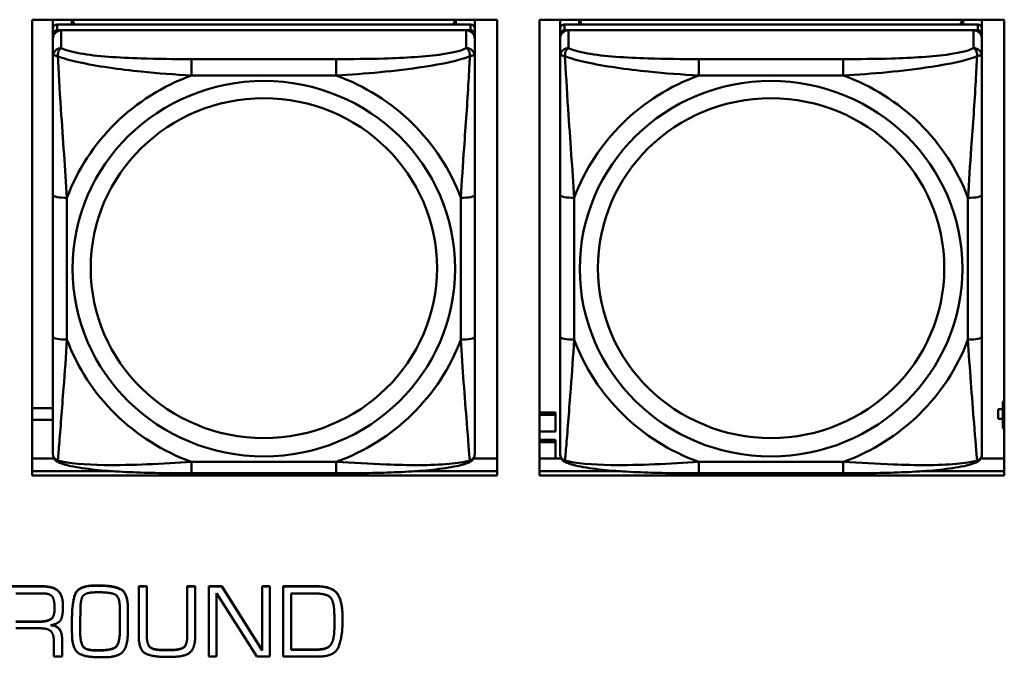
# Model space of a CAD drawing. Header units: inches. Extents: x 0.8 to 72.9, y -7.8 to 49.3.
# Tile 133 of 227: x 44.6 to 45.9, y 12.3 to 13.2. Entities that reach past the tile are written whole.
import ezdxf

# ---------------------------------------------------------------- set-up
doc = ezdxf.new("R2010")
doc.units = ezdxf.units.IN
doc.header["$MEASUREMENT"] = 0
doc.layers.add('Visible Edges(ROSSANSI)', color=7, linetype='Continuous', lineweight=50)
doc.layers.add('Visible Tangent Edges(ROSSANSI)', color=7, linetype='Continuous', lineweight=50)

msp = doc.modelspace()

# ---------------------------------------------------------------- linework, layer by layer
at = {"layer": 'Visible Edges(ROSSANSI)'}
for p, q in [((44.5819, 12.5945), (44.5819, 13.2332)), ((44.5819, 13.2332), (45.2325, 13.2332)), ((44.6107, 13.2208), (44.6107, 13.2332)), ((44.6373, 13.2266), (44.6373, 13.2332)), ((44.641, 13.2266), (44.6377, 13.2332)), ((45.1742, 13.2332), (45.1709, 13.2266)), ((45.1747, 13.2332), (45.1747, 13.2266)), ((45.2012, 13.2332), (45.2012, 13.2208)), ((45.2325, 13.2332), (45.2325, 12.5945)), ((45.2919, 12.5945), (45.2919, 13.2332)), ((45.2919, 13.2332), (45.9425, 13.2332)), ((45.3207, 13.2208), (45.3207, 13.2332)), ((45.3473, 13.2266), (45.3473, 13.2332)), ((45.351, 13.2266), (45.3477, 13.2332)), ((45.8842, 13.2332), (45.8809, 13.2266)), ((45.8847, 13.2332), (45.8847, 13.2266)), ((45.9112, 13.2332), (45.9112, 13.2208)), ((45.9425, 13.2332), (45.9425, 12.5945)), ((44.6107, 13.2208), (44.6107, 13.2126)), ((45.1953, 13.2266), (44.6166, 13.2266)), ((44.6166, 13.2184), (45.1953, 13.2184)), ((45.1894, 13.2184), (44.6225, 13.2184)), ((45.2012, 13.2126), (45.2012, 13.2208)), ((45.3207, 13.2208), (45.3207, 13.2126)), ((45.9053, 13.2266), (45.3266, 13.2266)), ((45.3266, 13.2184), (45.9053, 13.2184)), ((45.8994, 13.2184), (45.3325, 13.2184)), ((45.9112, 13.2126), (45.9112, 13.2208)), ((44.6107, 13.2068), (44.6107, 13.2126)), ((44.6107, 13.2068), (44.6107, 13.1819)), ((45.2012, 13.2126), (45.2012, 13.2068)), ((45.2012, 13.1819), (45.2012, 13.2068)), ((45.3207, 13.2068), (45.3207, 13.2126)), ((45.3207, 13.2068), (45.3207, 13.1819)), ((45.9112, 13.2126), (45.9112, 13.2068)), ((45.9112, 13.1819), (45.9112, 13.2068)), ((44.6107, 12.9874), (44.6107, 12.7888)), ((45.2012, 12.7888), (45.2012, 12.9874)), ((45.3207, 12.9874), (45.3207, 12.7888)), ((45.9112, 12.7888), (45.9112, 12.9874)), ((45.9425, 12.6982), (45.9404, 12.6982)), ((45.9404, 12.6982), (45.9404, 12.6952)), ((45.9425, 12.6944), (45.9404, 12.6952)), ((45.9404, 12.6952), (45.9404, 12.6608)), ((44.5819, 12.689), (44.6107, 12.689)), ((45.2919, 12.6829), (45.3144, 12.6829)), ((45.3144, 12.6829), (45.3144, 12.6799)), ((45.9339, 12.6878), (45.9339, 12.6877)), ((45.9404, 12.6878), (45.9339, 12.6878)), ((45.9339, 12.6739), (45.9339, 12.6877)), ((45.9339, 12.6877), (45.9404, 12.6877)), ((44.6107, 12.6725), (44.5819, 12.6725)), ((45.2919, 12.6799), (45.3144, 12.6799)), ((45.3144, 12.6799), (45.3144, 12.6563)), ((45.9404, 12.6739), (45.9339, 12.6739)), ((45.3144, 12.6563), (45.2919, 12.6563)), ((45.9404, 12.6608), (45.9425, 12.66)), ((45.2919, 12.6446), (45.3144, 12.6446)), ((45.2919, 12.6416), (45.3144, 12.6416)), ((45.3144, 12.6446), (45.3144, 12.6416)), ((45.3144, 12.6416), (45.3144, 12.6183)), ((44.5819, 12.6183), (44.6126, 12.6183)), ((45.1993, 12.6183), (45.2325, 12.6183)), ((45.2919, 12.6183), (45.3226, 12.6183)), ((45.9093, 12.6183), (45.9425, 12.6183)), ((44.5819, 12.6006), (44.6954, 12.6006)), ((44.6954, 12.6006), (44.5819, 12.6006)), ((45.0071, 12.5979), (44.8048, 12.5979)), ((45.1165, 12.6006), (45.2325, 12.6006)), ((45.2325, 12.6006), (45.1165, 12.6006)), ((45.2919, 12.6006), (45.4054, 12.6006)), ((45.4054, 12.6006), (45.2919, 12.6006)), ((45.7171, 12.5979), (45.5148, 12.5979)), ((45.8265, 12.6006), (45.9425, 12.6006)), ((45.9425, 12.6006), (45.8265, 12.6006)), ((45.2325, 12.5945), (44.5819, 12.5945)), ((45.9425, 12.5945), (45.2919, 12.5945)), ((44.5479, 12.4396), (44.5952, 12.4396)), ((44.5952, 12.4393), (44.5479, 12.4393)), ((44.6699, 12.4407), (44.6748, 12.4407)), ((44.6748, 12.4403), (44.6699, 12.4403)), ((44.7308, 12.4396), (44.7308, 12.4393)), ((44.7308, 12.4396), (44.7422, 12.4396)), ((44.7308, 12.4393), (44.7308, 12.3705)), ((44.7422, 12.4393), (44.7308, 12.4393)), ((44.7422, 12.4396), (44.7422, 12.4393)), ((44.7422, 12.3705), (44.7422, 12.4393)), ((44.7988, 12.4396), (44.7988, 12.4393)), ((44.7988, 12.4396), (44.81, 12.4396)), ((44.7988, 12.4393), (44.7988, 12.3705)), ((44.81, 12.4393), (44.7988, 12.4393)), ((44.81, 12.4396), (44.81, 12.4393)), ((44.81, 12.3705), (44.81, 12.4393)), ((44.8289, 12.4396), (44.8289, 12.4393)), ((44.8289, 12.4396), (44.8471, 12.4396)), ((44.8289, 12.4393), (44.8289, 12.3411)), ((44.8471, 12.4393), (44.8289, 12.4393)), ((44.8471, 12.4396), (44.8471, 12.4393)), ((44.8471, 12.4396), (44.9034, 12.35)), ((44.9034, 12.3496), (44.8471, 12.4393)), ((44.9034, 12.4396), (44.9034, 12.4393)), ((44.9034, 12.4396), (44.9143, 12.4396)), ((44.9034, 12.4393), (44.9034, 12.3496)), ((44.9143, 12.4393), (44.9034, 12.4393)), ((44.9143, 12.4396), (44.9143, 12.4393)), ((44.9143, 12.3411), (44.9143, 12.4393)), ((44.9332, 12.4396), (44.9794, 12.4396)), ((44.9332, 12.4396), (44.9332, 12.4393)), ((44.9794, 12.4393), (44.9332, 12.4393)), ((44.9332, 12.4393), (44.9332, 12.3411)), ((44.559, 12.4296), (44.5954, 12.4296)), ((44.6717, 12.4311), (44.6755, 12.4311)), ((44.8398, 12.4299), (44.896, 12.3411)), ((44.8398, 12.3411), (44.8398, 12.4299)), ((44.9443, 12.3506), (44.9443, 12.4294)), ((44.9443, 12.4294), (44.9793, 12.4294)), ((44.6248, 12.4112), (44.6248, 12.4109)), ((44.6488, 12.3889), (44.6491, 12.407)), ((44.7045, 12.4067), (44.7045, 12.3905)), ((44.7158, 12.4076), (44.7158, 12.4072)), ((44.6374, 12.3946), (44.6374, 12.3942)), ((44.6374, 12.3942), (44.6374, 12.3884)), ((45.016, 12.3977), (45.016, 12.3974)), ((45.016, 12.3879), (45.016, 12.3974)), ((44.559, 12.3902), (44.5915, 12.3902)), ((44.5915, 12.3898), (44.559, 12.3898)), ((44.559, 12.3807), (44.593, 12.3807)), ((44.6374, 12.3793), (44.6374, 12.3789)), ((44.6488, 12.389), (44.6489, 12.3736)), ((44.6489, 12.3732), (44.6488, 12.3889)), ((44.7158, 12.3901), (44.7158, 12.3897)), ((45.0048, 12.3888), (45.0048, 12.3839)), ((44.6119, 12.3636), (44.6119, 12.3411)), ((44.6235, 12.3665), (44.6235, 12.3661)), ((44.6235, 12.3411), (44.6235, 12.3661)), ((44.7044, 12.3747), (44.7044, 12.3743)), ((44.764, 12.3504), (44.7749, 12.3504)), ((44.7749, 12.3501), (44.764, 12.3501)), ((44.9443, 12.351), (44.977, 12.351)), ((44.977, 12.3506), (44.9443, 12.3506)), ((44.985, 12.3513), (44.985, 12.3509)), ((44.9991, 12.3572), (44.9991, 12.3568)), ((44.6119, 12.3411), (44.6235, 12.3411)), ((44.8289, 12.3411), (44.8398, 12.3411)), ((44.896, 12.3411), (44.9143, 12.3411)), ((44.9332, 12.3411), (44.9823, 12.3411))]:
    msp.add_line(p, q, dxfattribs=at)
for centre, major_axis, start_param, end_param in [((44.6166, 13.2208), (-0.00591, 0), 4.712389, 6.283185), ((44.6225, 13.2068), (-0.0118, 0), 4.712389, 6.283185), ((44.6166, 13.2126), (-0.00591, 0), 4.712389, 6.283185), ((45.1894, 13.2068), (0.0118, 0), 0, 1.570796), ((45.1953, 13.2208), (0.00591, 0), 0, 1.570796), ((45.1953, 13.2126), (0.00591, 0), 0, 1.570796), ((45.3266, 13.2208), (-0.00591, 0), 4.712389, 6.283185), ((45.3325, 13.2068), (-0.0118, 0), 4.712389, 6.283185), ((45.3266, 13.2126), (-0.00591, 0), 4.712389, 6.283185), ((45.8994, 13.2068), (0.0118, 0), 0, 1.570796), ((45.9053, 13.2208), (0.00591, 0), 0, 1.570796), ((45.9053, 13.2126), (0.00591, 0), 0, 1.570796)]:
    msp.add_ellipse(centre, major_axis=major_axis, ratio=0.981793, start_param=start_param, end_param=end_param, dxfattribs=at)
for points, degree, knots in [([(44.6107, 13.1819), (44.6107, 13.1728), (44.6107, 13.1575), (44.6107, 13.1404), (44.6107, 13.1139), (44.6107, 13.0836), (44.6107, 13.0543), (44.6107, 13.0318), (44.6107, 13.0094), (44.6107, 12.9874)], 3, [-0.7968224, -0.7968224, -0.7968224, -0.7968224, -0.6514613, -0.6514613, -0.6514613, -0.427691, -0.427691, -0.427691, -0.2569517, -0.2569517, -0.2569517, -0.2569517]), ([(45.2012, 12.9874), (45.2012, 13.0107), (45.2012, 13.0344), (45.2012, 13.0581), (45.2012, 13.0892), (45.2012, 13.1215), (45.2012, 13.1483), (45.2012, 13.1621), (45.2012, 13.1742), (45.2012, 13.1819)], 3, [0.2569537, 0.2569537, 0.2569537, 0.2569537, 0.4371919, 0.4371919, 0.4371919, 0.6739428, 0.6739428, 0.6739428, 0.7963818, 0.7963818, 0.7963818, 0.7963818]), ([(45.3207, 13.1819), (45.3207, 13.1728), (45.3207, 13.1575), (45.3207, 13.1404), (45.3207, 13.1139), (45.3207, 13.0836), (45.3207, 13.0543), (45.3207, 13.0318), (45.3207, 13.0094), (45.3207, 12.9874)], 3, [-0.7968224, -0.7968224, -0.7968224, -0.7968224, -0.6514613, -0.6514613, -0.6514613, -0.427691, -0.427691, -0.427691, -0.2569517, -0.2569517, -0.2569517, -0.2569517]), ([(45.9112, 12.9874), (45.9112, 13.0107), (45.9112, 13.0344), (45.9112, 13.0581), (45.9112, 13.0892), (45.9112, 13.1215), (45.9112, 13.1483), (45.9112, 13.1621), (45.9112, 13.1742), (45.9112, 13.1819)], 3, [0.2569537, 0.2569537, 0.2569537, 0.2569537, 0.4371919, 0.4371919, 0.4371919, 0.6739428, 0.6739428, 0.6739428, 0.7963818, 0.7963818, 0.7963818, 0.7963818]), ([(44.6107, 12.7888), (44.6107, 12.7656), (44.6107, 12.7422), (44.6107, 12.72), (44.6107, 12.6909), (44.6107, 12.6626), (44.6107, 12.6437), (44.6107, 12.634), (44.6107, 12.6271), (44.6107, 12.6253)], 3, [0.2569537, 0.2569537, 0.2569537, 0.2569537, 0.4371919, 0.4371919, 0.4371919, 0.6739428, 0.6739428, 0.6739428, 0.7963818, 0.7963818, 0.7963818, 0.7963818]), ([(45.2012, 12.6253), (45.2012, 12.6274), (45.2012, 12.6367), (45.2012, 12.6494), (45.2012, 12.669), (45.2012, 12.6959), (45.2012, 12.7236), (45.2012, 12.7447), (45.2012, 12.7668), (45.2012, 12.7888)], 3, [-0.7968224, -0.7968224, -0.7968224, -0.7968224, -0.6514613, -0.6514613, -0.6514613, -0.427691, -0.427691, -0.427691, -0.2569517, -0.2569517, -0.2569517, -0.2569517]), ([(45.3207, 12.7888), (45.3207, 12.7656), (45.3207, 12.7422), (45.3207, 12.72), (45.3207, 12.6909), (45.3207, 12.6626), (45.3207, 12.6437), (45.3207, 12.634), (45.3207, 12.6271), (45.3207, 12.6253)], 3, [0.2569537, 0.2569537, 0.2569537, 0.2569537, 0.4371919, 0.4371919, 0.4371919, 0.6739428, 0.6739428, 0.6739428, 0.7963818, 0.7963818, 0.7963818, 0.7963818]), ([(45.9112, 12.6253), (45.9112, 12.6274), (45.9112, 12.6367), (45.9112, 12.6494), (45.9112, 12.669), (45.9112, 12.6959), (45.9112, 12.7236), (45.9112, 12.7447), (45.9112, 12.7668), (45.9112, 12.7888)], 3, [-0.7968224, -0.7968224, -0.7968224, -0.7968224, -0.6514613, -0.6514613, -0.6514613, -0.427691, -0.427691, -0.427691, -0.2569517, -0.2569517, -0.2569517, -0.2569517]), ([(44.6187, 12.613), (44.6177, 12.6134), (44.6166, 12.614), (44.6146, 12.6156), (44.6137, 12.6165), (44.6124, 12.6185), (44.6119, 12.6195), (44.6112, 12.6214), (44.611, 12.6223), (44.6107, 12.6239), (44.6107, 12.6246), (44.6107, 12.6253)], 3, [0.02510739, 0.02510739, 0.02510739, 0.02510739, 0.03073999, 0.03073999, 0.03637259, 0.03637259, 0.0420052, 0.0420052, 0.0476378, 0.0476378, 0.0532704, 0.0532704, 0.0532704, 0.0532704]), ([(45.1932, 12.613), (45.1943, 12.6134), (45.1953, 12.614), (45.1973, 12.6156), (45.1982, 12.6165), (45.1995, 12.6185), (45.2, 12.6195), (45.2007, 12.6214), (45.2009, 12.6223), (45.2012, 12.6239), (45.2012, 12.6246), (45.2012, 12.6253)], 3, [0.02510739, 0.02510739, 0.02510739, 0.02510739, 0.03073999, 0.03073999, 0.03637259, 0.03637259, 0.0420052, 0.0420052, 0.0476378, 0.0476378, 0.0532704, 0.0532704, 0.0532704, 0.0532704]), ([(45.3287, 12.613), (45.3277, 12.6134), (45.3266, 12.614), (45.3246, 12.6156), (45.3237, 12.6165), (45.3224, 12.6185), (45.3219, 12.6195), (45.3212, 12.6214), (45.321, 12.6223), (45.3207, 12.6239), (45.3207, 12.6246), (45.3207, 12.6253)], 3, [0.02510739, 0.02510739, 0.02510739, 0.02510739, 0.03073999, 0.03073999, 0.03637259, 0.03637259, 0.0420052, 0.0420052, 0.0476378, 0.0476378, 0.0532704, 0.0532704, 0.0532704, 0.0532704]), ([(45.9032, 12.613), (45.9043, 12.6134), (45.9053, 12.614), (45.9073, 12.6156), (45.9082, 12.6165), (45.9095, 12.6185), (45.91, 12.6195), (45.9107, 12.6214), (45.9109, 12.6223), (45.9112, 12.6239), (45.9112, 12.6246), (45.9112, 12.6253)], 3, [0.02510739, 0.02510739, 0.02510739, 0.02510739, 0.03073999, 0.03073999, 0.03637259, 0.03637259, 0.0420052, 0.0420052, 0.0476378, 0.0476378, 0.0532704, 0.0532704, 0.0532704, 0.0532704]), ([(44.8048, 12.5979), (44.7913, 12.5979), (44.7776, 12.5979), (44.7503, 12.5983), (44.7367, 12.5986), (44.7099, 12.5997), (44.6966, 12.6004), (44.6709, 12.6025), (44.6587, 12.6039), (44.6366, 12.6075), (44.6272, 12.6095), (44.6187, 12.613)], 3, [0.2569517, 0.2569517, 0.2569517, 0.2569517, 0.3597049, 0.3597049, 0.4624581, 0.4624581, 0.5652112, 0.5652112, 0.6679644, 0.6679644, 0.7707176, 0.7707176, 0.7707176, 0.7707176]), ([(45.1932, 12.613), (45.1848, 12.6095), (45.1753, 12.6075), (45.1532, 12.6039), (45.141, 12.6025), (45.1153, 12.6004), (45.102, 12.5997), (45.0752, 12.5986), (45.0616, 12.5983), (45.0343, 12.5979), (45.0206, 12.5979), (45.0071, 12.5979)], 3, [-0.7703505, -0.7703505, -0.7703505, -0.7703505, -0.6676711, -0.6676711, -0.5649918, -0.5649918, -0.4623124, -0.4623124, -0.3596331, -0.3596331, -0.2569537, -0.2569537, -0.2569537, -0.2569537]), ([(45.5148, 12.5979), (45.5013, 12.5979), (45.4876, 12.5979), (45.4603, 12.5983), (45.4467, 12.5986), (45.4199, 12.5997), (45.4066, 12.6004), (45.3809, 12.6025), (45.3687, 12.6039), (45.3466, 12.6075), (45.3372, 12.6095), (45.3287, 12.613)], 3, [0.2569517, 0.2569517, 0.2569517, 0.2569517, 0.3597049, 0.3597049, 0.4624581, 0.4624581, 0.5652112, 0.5652112, 0.6679644, 0.6679644, 0.7707176, 0.7707176, 0.7707176, 0.7707176]), ([(45.9032, 12.613), (45.8948, 12.6095), (45.8853, 12.6075), (45.8632, 12.6039), (45.851, 12.6025), (45.8253, 12.6004), (45.812, 12.5997), (45.7852, 12.5986), (45.7716, 12.5983), (45.7443, 12.5979), (45.7306, 12.5979), (45.7171, 12.5979)], 3, [-0.7703505, -0.7703505, -0.7703505, -0.7703505, -0.6676711, -0.6676711, -0.5649918, -0.5649918, -0.4623124, -0.4623124, -0.3596331, -0.3596331, -0.2569537, -0.2569537, -0.2569537, -0.2569537]), ([(44.5915, 12.3902), (44.6029, 12.3902), (44.613, 12.3974), (44.6131, 12.4084)], 2, [0, 0, 0, 1, 1.992612, 1.992612, 1.992612]), ([(44.6086, 12.3852), (44.6163, 12.3844), (44.6235, 12.3746), (44.6235, 12.3665)], 2, [0.079517, 0.079517, 0.079517, 1, 2, 2, 2])]:
    msp.add_open_spline(points, degree=degree, knots=knots, dxfattribs=at)
for points in [[(44.5952, 12.4396), (44.6109, 12.4396), (44.6248, 12.427), (44.6248, 12.4112)], [(44.6248, 12.4109), (44.6248, 12.4266), (44.6109, 12.4393), (44.5952, 12.4393)], [(44.6374, 12.3946), (44.6374, 12.4146), (44.6456, 12.4407), (44.6699, 12.4407)], [(44.6699, 12.4403), (44.6456, 12.4403), (44.6374, 12.4142), (44.6374, 12.3942)], [(44.6748, 12.4407), (44.6951, 12.4407), (44.7158, 12.4307), (44.7158, 12.4076)], [(44.7158, 12.4072), (44.7158, 12.4303), (44.6951, 12.4403), (44.6748, 12.4403)], [(44.9794, 12.4396), (45.002, 12.4396), (45.016, 12.4183), (45.016, 12.3977)], [(45.016, 12.3974), (45.016, 12.4179), (45.002, 12.4393), (44.9794, 12.4393)], [(44.5954, 12.4296), (44.6077, 12.4296), (44.6131, 12.4188), (44.6131, 12.4082)], [(44.6491, 12.407), (44.6493, 12.4231), (44.6585, 12.4311), (44.6717, 12.4311)], [(44.6755, 12.4311), (44.6915, 12.4311), (44.7045, 12.4248), (44.7045, 12.4067)], [(44.9793, 12.4294), (44.9891, 12.4294), (45.0022, 12.4234), (45.0038, 12.412)], [(44.6131, 12.4082), (44.6131, 12.397), (44.6029, 12.3898), (44.5915, 12.3898)], [(44.6073, 12.3849), (44.6203, 12.3873), (44.6248, 12.401), (44.6248, 12.4109)], [(44.7155, 12.3723), (44.7158, 12.3809), (44.7158, 12.3985), (44.7158, 12.4072)], [(45.0038, 12.412), (45.0045, 12.4063), (45.0048, 12.3947), (45.0048, 12.3888)], [(44.7044, 12.3747), (44.7044, 12.3787), (44.7045, 12.3868), (44.7045, 12.3909)], [(44.7045, 12.3905), (44.7045, 12.3864), (44.7044, 12.3783), (44.7044, 12.3743)], [(44.593, 12.3807), (44.6027, 12.3807), (44.6119, 12.3733), (44.6119, 12.3636)], [(44.6235, 12.3661), (44.6235, 12.3742), (44.616, 12.3844), (44.6073, 12.3849)], [(44.6374, 12.3884), (44.6374, 12.3838), (44.6374, 12.374), (44.6375, 12.3692)], [(44.9823, 12.3411), (45.0058, 12.3411), (45.016, 12.3696), (45.016, 12.3879)], [(45.0045, 12.3752), (45.0046, 12.3775), (45.0048, 12.3821), (45.0048, 12.3843)], [(45.0048, 12.3839), (45.0048, 12.3817), (45.0046, 12.3771), (45.0045, 12.3748)], [(44.6375, 12.3692), (44.6385, 12.3505), (44.6561, 12.3402), (44.673, 12.3402)], [(44.6489, 12.3736), (44.6493, 12.3593), (44.6578, 12.3498), (44.6729, 12.3498)], [(44.6729, 12.3495), (44.6578, 12.3495), (44.6493, 12.3589), (44.6489, 12.3732)], [(44.6729, 12.3498), (44.6898, 12.3498), (44.7039, 12.3567), (44.7044, 12.3747)], [(44.7044, 12.3743), (44.7039, 12.3564), (44.6898, 12.3495), (44.6729, 12.3495)], [(44.6819, 12.34), (44.7008, 12.34), (44.715, 12.3543), (44.7155, 12.3723)], [(44.7308, 12.3705), (44.7308, 12.3491), (44.7519, 12.3405), (44.7703, 12.3405)], [(44.7422, 12.3709), (44.7422, 12.3582), (44.7514, 12.3504), (44.764, 12.3504)], [(44.764, 12.3501), (44.7514, 12.3501), (44.7422, 12.3578), (44.7422, 12.3705)], [(44.7749, 12.3504), (44.7883, 12.3504), (44.7988, 12.3575), (44.7988, 12.3709)], [(44.7988, 12.3705), (44.7988, 12.3571), (44.7883, 12.3501), (44.7749, 12.3501)], [(44.7815, 12.3408), (44.7983, 12.3414), (44.81, 12.3554), (44.81, 12.3705)], [(44.9991, 12.3572), (45.0018, 12.3606), (45.0041, 12.37), (45.0045, 12.3752)], [(45.0045, 12.3748), (45.0041, 12.3696), (45.0018, 12.3602), (44.9991, 12.3568)], [(44.977, 12.351), (44.9788, 12.351), (44.9829, 12.351), (44.985, 12.3513)], [(44.985, 12.3509), (44.9829, 12.3506), (44.9788, 12.3506), (44.977, 12.3506)], [(44.985, 12.3513), (44.9891, 12.3516), (44.9966, 12.3541), (44.9991, 12.3572)], [(44.9991, 12.3568), (44.9966, 12.3537), (44.9891, 12.3512), (44.985, 12.3509)], [(44.673, 12.3402), (44.6741, 12.3402), (44.6762, 12.3402), (44.6774, 12.34)], [(44.6774, 12.34), (44.678, 12.34), (44.679, 12.34), (44.6797, 12.34)], [(44.6797, 12.34), (44.6802, 12.34), (44.6813, 12.34), (44.6819, 12.34)], [(44.7703, 12.3405), (44.7731, 12.3405), (44.7787, 12.3406), (44.7815, 12.3408)]]:
    msp.add_open_spline(points, degree=2, dxfattribs=at)
at = {"layer": 'Visible Tangent Edges(ROSSANSI)'}
for p, q in [((44.6166, 13.2184), (44.6166, 13.2266)), ((44.6225, 13.1935), (44.6225, 13.2184)), ((45.1894, 13.2184), (45.1894, 13.1935)), ((45.1953, 13.2266), (45.1953, 13.2184)), ((45.3266, 13.2184), (45.3266, 13.2266)), ((45.3325, 13.1935), (45.3325, 13.2184)), ((45.8994, 13.2184), (45.8994, 13.1935)), ((45.9053, 13.2266), (45.9053, 13.2184)), ((44.8048, 13.178), (44.8048, 13.155)), ((45.0071, 13.178), (44.8048, 13.178)), ((45.0071, 13.178), (45.0071, 13.155)), ((45.5148, 13.178), (45.5148, 13.155)), ((45.7171, 13.178), (45.5148, 13.178)), ((45.7171, 13.178), (45.7171, 13.155)), ((44.8048, 13.155), (45.0071, 13.155)), ((45.5148, 13.155), (45.7171, 13.155)), ((44.6304, 12.7851), (44.6304, 12.9837)), ((45.1816, 12.9837), (45.1816, 12.7851)), ((45.3404, 12.7851), (45.3404, 12.9837)), ((45.8916, 12.9837), (45.8916, 12.7851)), ((45.0071, 12.6138), (44.8048, 12.6138)), ((44.8048, 12.5979), (44.8048, 12.6138)), ((45.0071, 12.5979), (45.0071, 12.6138)), ((45.7171, 12.6138), (45.5148, 12.6138)), ((45.5148, 12.5979), (45.5148, 12.6138)), ((45.7171, 12.5979), (45.7171, 12.6138)), ((44.5952, 12.4396), (44.5952, 12.4393)), ((44.6699, 12.4407), (44.6699, 12.4403)), ((44.6748, 12.4407), (44.6748, 12.4403)), ((44.9794, 12.4396), (44.9794, 12.4393)), ((44.5915, 12.3902), (44.5915, 12.3898)), ((44.6489, 12.3736), (44.6489, 12.3732)), ((45.0045, 12.3752), (45.0045, 12.3748)), ((44.6729, 12.3498), (44.6729, 12.3495)), ((44.764, 12.3504), (44.764, 12.3501)), ((44.7749, 12.3504), (44.7749, 12.3501)), ((44.977, 12.351), (44.977, 12.3506))]:
    msp.add_line(p, q, dxfattribs=at)
for centre, major_axis, ratio, start_param, end_param in [((44.6225, 13.1819), (-0.0118, 0), 0.981793, 4.712389, 6.283185), ((45.1894, 13.1819), (0.0118, 0), 0.981793, 0, 1.570796), ((45.3325, 13.1819), (-0.0118, 0), 0.981793, 4.712389, 6.283185), ((45.8994, 13.1819), (0.0118, 0), 0.981793, 0, 1.570796), ((44.906, 12.8844), (-0.2936, 0), 0.981793, 5.064156, 5.931419), ((44.906, 12.8844), (0.2936, 0), 0.981793, 0.351767, 1.21903), ((45.616, 12.8844), (-0.2936, 0), 0.981793, 5.064156, 5.931419), ((45.616, 12.8844), (0.2936, 0), 0.981793, 0.351767, 1.21903), ((44.6304, 12.9874), (-0.0197, 0), 0.189952, 0, 1.570796), ((45.1816, 12.9874), (0.0197, 0), 0.189952, 4.712389, 6.283185), ((45.3404, 12.9874), (-0.0197, 0), 0.189952, 0, 1.570796), ((45.8916, 12.9874), (0.0197, 0), 0.189952, 4.712389, 6.283185), ((44.6304, 12.7888), (-0.0197, 0), 0.189952, 0, 1.570796), ((44.906, 12.8844), (-0.2936, 0), 0.981793, 0.351767, 1.21903), ((44.906, 12.8844), (0.2936, 0), 0.981793, 5.064156, 5.931419), ((45.1816, 12.7888), (0.0197, 0), 0.189952, 4.712389, 6.283185), ((45.3404, 12.7888), (-0.0197, 0), 0.189952, 0, 1.570796), ((45.616, 12.8844), (-0.2936, 0), 0.981793, 0.351767, 1.21903), ((45.616, 12.8844), (0.2936, 0), 0.981793, 5.064156, 5.931419), ((45.8916, 12.7888), (0.0197, 0), 0.189952, 4.712389, 6.283185)]:
    msp.add_ellipse(centre, major_axis=major_axis, ratio=ratio, start_param=start_param, end_param=end_param, dxfattribs=at)
for centre, major_axis in [((44.906, 12.8844), (-0.2678, 0)), ((45.616, 12.8844), (-0.2678, 0)), ((44.906, 12.8852), (-0.2424, 0)), ((45.616, 12.8852), (-0.2424, 0))]:
    msp.add_ellipse(centre, major_axis=major_axis, ratio=0.981793, dxfattribs=at)
for points, knots in [([(44.6175, 13.182), (44.6175, 13.1831), (44.6176, 13.1841), (44.6178, 13.1861), (44.618, 13.1871), (44.6184, 13.1885), (44.6186, 13.189), (44.619, 13.1898), (44.6191, 13.19), (44.6194, 13.1906), (44.6196, 13.1909), (44.6202, 13.1917), (44.6206, 13.1921), (44.6215, 13.1929), (44.622, 13.1932), (44.6225, 13.1935)], [-0.00023197, -0.00023197, -0.00023197, -0.00023197, 0.00913095, 0.00913095, 0.01983142, 0.01983142, 0.02651922, 0.02651922, 0.02986312, 0.02986312, 0.03521335, 0.03521335, 0.04377373, 0.04377373, 0.0532704, 0.0532704, 0.0532704, 0.0532704]), ([(44.8048, 13.178), (44.7812, 13.178), (44.7572, 13.1782), (44.7338, 13.1789), (44.7031, 13.1799), (44.6722, 13.1819), (44.649, 13.1859), (44.637, 13.188), (44.6274, 13.1905), (44.6225, 13.1935)], [0.2569537, 0.2569537, 0.2569537, 0.2569537, 0.4371919, 0.4371919, 0.4371919, 0.6739428, 0.6739428, 0.6739428, 0.7963818, 0.7963818, 0.7963818, 0.7963818]), ([(45.1894, 13.1935), (45.1837, 13.19), (45.1712, 13.187), (45.156, 13.1848), (45.1326, 13.1814), (45.1034, 13.1797), (45.0744, 13.1788), (45.0522, 13.1782), (45.0295, 13.178), (45.0071, 13.178)], [-0.7968224, -0.7968224, -0.7968224, -0.7968224, -0.6514613, -0.6514613, -0.6514613, -0.427691, -0.427691, -0.427691, -0.2569517, -0.2569517, -0.2569517, -0.2569517]), ([(45.1894, 13.1935), (45.19, 13.1932), (45.1905, 13.1929), (45.1913, 13.1921), (45.1917, 13.1917), (45.1923, 13.1909), (45.1925, 13.1906), (45.1928, 13.19), (45.193, 13.1898), (45.1933, 13.189), (45.1935, 13.1885), (45.1939, 13.1871), (45.1941, 13.1861), (45.1944, 13.1841), (45.1944, 13.1831), (45.1944, 13.182)], [-0.0532704, -0.0532704, -0.0532704, -0.0532704, -0.04377373, -0.04377373, -0.03521335, -0.03521335, -0.02986312, -0.02986312, -0.02651922, -0.02651922, -0.01983142, -0.01983142, -0.00913095, -0.00913095, 0.00023197, 0.00023197, 0.00023197, 0.00023197]), ([(45.3275, 13.182), (45.3275, 13.1831), (45.3276, 13.1841), (45.3278, 13.1861), (45.328, 13.1871), (45.3284, 13.1885), (45.3286, 13.189), (45.329, 13.1898), (45.3291, 13.19), (45.3294, 13.1906), (45.3296, 13.1909), (45.3302, 13.1917), (45.3306, 13.1921), (45.3315, 13.1929), (45.332, 13.1932), (45.3325, 13.1935)], [-0.00023197, -0.00023197, -0.00023197, -0.00023197, 0.00913095, 0.00913095, 0.01983142, 0.01983142, 0.02651922, 0.02651922, 0.02986312, 0.02986312, 0.03521335, 0.03521335, 0.04377373, 0.04377373, 0.0532704, 0.0532704, 0.0532704, 0.0532704]), ([(45.5148, 13.178), (45.4912, 13.178), (45.4672, 13.1782), (45.4438, 13.1789), (45.4131, 13.1799), (45.3822, 13.1819), (45.359, 13.1859), (45.347, 13.188), (45.3374, 13.1905), (45.3325, 13.1935)], [0.2569537, 0.2569537, 0.2569537, 0.2569537, 0.4371919, 0.4371919, 0.4371919, 0.6739428, 0.6739428, 0.6739428, 0.7963818, 0.7963818, 0.7963818, 0.7963818]), ([(45.8994, 13.1935), (45.8937, 13.19), (45.8812, 13.187), (45.866, 13.1848), (45.8426, 13.1814), (45.8134, 13.1797), (45.7844, 13.1788), (45.7622, 13.1782), (45.7395, 13.178), (45.7171, 13.178)], [-0.7968224, -0.7968224, -0.7968224, -0.7968224, -0.6514613, -0.6514613, -0.6514613, -0.427691, -0.427691, -0.427691, -0.2569517, -0.2569517, -0.2569517, -0.2569517]), ([(45.8994, 13.1935), (45.9, 13.1932), (45.9005, 13.1929), (45.9013, 13.1921), (45.9017, 13.1917), (45.9023, 13.1909), (45.9025, 13.1906), (45.9028, 13.19), (45.903, 13.1898), (45.9033, 13.189), (45.9035, 13.1885), (45.9039, 13.1871), (45.9041, 13.1861), (45.9044, 13.1841), (45.9044, 13.1831), (45.9044, 13.182)], [-0.0532704, -0.0532704, -0.0532704, -0.0532704, -0.04377373, -0.04377373, -0.03521335, -0.03521335, -0.02986312, -0.02986312, -0.02651922, -0.02651922, -0.01983142, -0.01983142, -0.00913095, -0.00913095, 0.00023197, 0.00023197, 0.00023197, 0.00023197]), ([(44.6107, 13.1819), (44.6107, 13.1821), (44.6108, 13.1824), (44.611, 13.1827), (44.6112, 13.1828), (44.6116, 13.183), (44.6117, 13.183), (44.6121, 13.1831), (44.6122, 13.1831), (44.6126, 13.1831), (44.6129, 13.1831), (44.6138, 13.183), (44.6145, 13.1829), (44.6159, 13.1825), (44.6167, 13.1823), (44.6175, 13.182)], [-0.0532704, -0.0532704, -0.0532704, -0.0532704, -0.04377373, -0.04377373, -0.03521335, -0.03521335, -0.02986312, -0.02986312, -0.02651922, -0.02651922, -0.01983142, -0.01983142, -0.00913095, -0.00913095, 0.00023197, 0.00023197, 0.00023197, 0.00023197]), ([(44.6175, 13.182), (44.6252, 13.179), (44.6352, 13.1762), (44.6722, 13.168), (44.704, 13.1637), (44.7582, 13.1581), (44.7814, 13.1563), (44.8048, 13.155)], [-0.7478145, -0.7478145, -0.7478145, -0.7478145, -0.6493253, -0.6493253, -0.427691, -0.427691, -0.2569537, -0.2569537, -0.2569537, -0.2569537]), ([(44.6304, 12.9837), (44.628, 13.0234), (44.6247, 13.0655), (44.6201, 13.1355), (44.6185, 13.163), (44.6175, 13.182)], [0.2569517, 0.2569517, 0.2569517, 0.2569517, 0.5559983, 0.5559983, 0.7482818, 0.7482818, 0.7482818, 0.7482818]), ([(45.0071, 13.155), (45.0476, 13.1573), (45.09, 13.1611), (45.1556, 13.1711), (45.18, 13.1762), (45.1944, 13.182)], [0.2569517, 0.2569517, 0.2569517, 0.2569517, 0.5559983, 0.5559983, 0.7482818, 0.7482818, 0.7482818, 0.7482818]), ([(45.1944, 13.182), (45.1939, 13.172), (45.1932, 13.1599), (45.1908, 13.1178), (45.1885, 13.0847), (45.1846, 13.0296), (45.183, 13.0066), (45.1816, 12.9837)], [-0.7478145, -0.7478145, -0.7478145, -0.7478145, -0.6493253, -0.6493253, -0.427691, -0.427691, -0.2569537, -0.2569537, -0.2569537, -0.2569537]), ([(45.1944, 13.182), (45.1952, 13.1823), (45.196, 13.1825), (45.1974, 13.1829), (45.1981, 13.183), (45.199, 13.1831), (45.1993, 13.1831), (45.1997, 13.1831), (45.1999, 13.1831), (45.2002, 13.183), (45.2004, 13.183), (45.2007, 13.1828), (45.2009, 13.1827), (45.2012, 13.1824), (45.2012, 13.1821), (45.2012, 13.1819)], [-0.00023197, -0.00023197, -0.00023197, -0.00023197, 0.00913095, 0.00913095, 0.01983142, 0.01983142, 0.02651922, 0.02651922, 0.02986312, 0.02986312, 0.03521335, 0.03521335, 0.04377373, 0.04377373, 0.0532704, 0.0532704, 0.0532704, 0.0532704]), ([(45.3207, 13.1819), (45.3207, 13.1821), (45.3208, 13.1824), (45.321, 13.1827), (45.3212, 13.1828), (45.3216, 13.183), (45.3217, 13.183), (45.3221, 13.1831), (45.3222, 13.1831), (45.3226, 13.1831), (45.3229, 13.1831), (45.3238, 13.183), (45.3245, 13.1829), (45.3259, 13.1825), (45.3267, 13.1823), (45.3275, 13.182)], [-0.0532704, -0.0532704, -0.0532704, -0.0532704, -0.04377373, -0.04377373, -0.03521335, -0.03521335, -0.02986312, -0.02986312, -0.02651922, -0.02651922, -0.01983142, -0.01983142, -0.00913095, -0.00913095, 0.00023197, 0.00023197, 0.00023197, 0.00023197]), ([(45.3275, 13.182), (45.3352, 13.179), (45.3452, 13.1762), (45.3822, 13.168), (45.414, 13.1637), (45.4682, 13.1581), (45.4914, 13.1563), (45.5148, 13.155)], [-0.7478145, -0.7478145, -0.7478145, -0.7478145, -0.6493253, -0.6493253, -0.427691, -0.427691, -0.2569537, -0.2569537, -0.2569537, -0.2569537]), ([(45.3404, 12.9837), (45.338, 13.0234), (45.3347, 13.0655), (45.3301, 13.1355), (45.3285, 13.163), (45.3275, 13.182)], [0.2569517, 0.2569517, 0.2569517, 0.2569517, 0.5559983, 0.5559983, 0.7482818, 0.7482818, 0.7482818, 0.7482818]), ([(45.7171, 13.155), (45.7576, 13.1573), (45.8, 13.1611), (45.8656, 13.1711), (45.89, 13.1762), (45.9044, 13.182)], [0.2569517, 0.2569517, 0.2569517, 0.2569517, 0.5559983, 0.5559983, 0.7482818, 0.7482818, 0.7482818, 0.7482818]), ([(45.9044, 13.182), (45.9039, 13.172), (45.9032, 13.1599), (45.9008, 13.1178), (45.8985, 13.0847), (45.8946, 13.0296), (45.893, 13.0066), (45.8916, 12.9837)], [-0.7478145, -0.7478145, -0.7478145, -0.7478145, -0.6493253, -0.6493253, -0.427691, -0.427691, -0.2569537, -0.2569537, -0.2569537, -0.2569537]), ([(45.9044, 13.182), (45.9052, 13.1823), (45.906, 13.1825), (45.9074, 13.1829), (45.9081, 13.183), (45.909, 13.1831), (45.9093, 13.1831), (45.9097, 13.1831), (45.9099, 13.1831), (45.9102, 13.183), (45.9104, 13.183), (45.9107, 13.1828), (45.9109, 13.1827), (45.9112, 13.1824), (45.9112, 13.1821), (45.9112, 13.1819)], [-0.00023197, -0.00023197, -0.00023197, -0.00023197, 0.00913095, 0.00913095, 0.01983142, 0.01983142, 0.02651922, 0.02651922, 0.02986312, 0.02986312, 0.03521335, 0.03521335, 0.04377373, 0.04377373, 0.0532704, 0.0532704, 0.0532704, 0.0532704]), ([(44.6175, 12.6156), (44.618, 12.6207), (44.6187, 12.6283), (44.6212, 12.6589), (44.6234, 12.688), (44.6273, 12.7395), (44.629, 12.7621), (44.6304, 12.7851)], [-0.7478145, -0.7478145, -0.7478145, -0.7478145, -0.6493253, -0.6493253, -0.427691, -0.427691, -0.2569537, -0.2569537, -0.2569537, -0.2569537]), ([(45.1816, 12.7851), (45.1839, 12.7453), (45.1872, 12.7042), (45.1919, 12.6453), (45.1935, 12.6249), (45.1944, 12.6156)], [0.2569517, 0.2569517, 0.2569517, 0.2569517, 0.5559983, 0.5559983, 0.7482818, 0.7482818, 0.7482818, 0.7482818]), ([(45.3275, 12.6156), (45.328, 12.6207), (45.3287, 12.6283), (45.3312, 12.6589), (45.3334, 12.688), (45.3373, 12.7395), (45.339, 12.7621), (45.3404, 12.7851)], [-0.7478145, -0.7478145, -0.7478145, -0.7478145, -0.6493253, -0.6493253, -0.427691, -0.427691, -0.2569537, -0.2569537, -0.2569537, -0.2569537]), ([(45.8916, 12.7851), (45.8939, 12.7453), (45.8972, 12.7042), (45.9019, 12.6453), (45.9035, 12.6249), (45.9044, 12.6156)], [0.2569517, 0.2569517, 0.2569517, 0.2569517, 0.5559983, 0.5559983, 0.7482818, 0.7482818, 0.7482818, 0.7482818]), ([(44.6175, 12.6156), (44.6167, 12.6159), (44.6159, 12.6162), (44.6145, 12.6171), (44.6138, 12.6176), (44.6129, 12.6185), (44.6126, 12.6189), (44.6122, 12.6196), (44.6121, 12.6198), (44.6117, 12.6203), (44.6116, 12.6207), (44.6112, 12.6217), (44.611, 12.6223), (44.6108, 12.6237), (44.6107, 12.6245), (44.6107, 12.6253)], [-0.00023197, -0.00023197, -0.00023197, -0.00023197, 0.00913095, 0.00913095, 0.01983142, 0.01983142, 0.02651922, 0.02651922, 0.02986312, 0.02986312, 0.03521335, 0.03521335, 0.04377373, 0.04377373, 0.0532704, 0.0532704, 0.0532704, 0.0532704]), ([(45.2012, 12.6253), (45.2012, 12.6245), (45.2012, 12.6237), (45.2009, 12.6223), (45.2007, 12.6217), (45.2004, 12.6207), (45.2002, 12.6203), (45.1999, 12.6198), (45.1997, 12.6196), (45.1993, 12.6189), (45.199, 12.6185), (45.1981, 12.6176), (45.1974, 12.6171), (45.196, 12.6162), (45.1952, 12.6159), (45.1944, 12.6156)], [-0.0532704, -0.0532704, -0.0532704, -0.0532704, -0.04377373, -0.04377373, -0.03521335, -0.03521335, -0.02986312, -0.02986312, -0.02651922, -0.02651922, -0.01983142, -0.01983142, -0.00913095, -0.00913095, 0.00023197, 0.00023197, 0.00023197, 0.00023197]), ([(45.3275, 12.6156), (45.3267, 12.6159), (45.3259, 12.6162), (45.3245, 12.6171), (45.3238, 12.6176), (45.3229, 12.6185), (45.3226, 12.6189), (45.3222, 12.6196), (45.3221, 12.6198), (45.3217, 12.6203), (45.3216, 12.6207), (45.3212, 12.6217), (45.321, 12.6223), (45.3208, 12.6237), (45.3207, 12.6245), (45.3207, 12.6253)], [-0.00023197, -0.00023197, -0.00023197, -0.00023197, 0.00913095, 0.00913095, 0.01983142, 0.01983142, 0.02651922, 0.02651922, 0.02986312, 0.02986312, 0.03521335, 0.03521335, 0.04377373, 0.04377373, 0.0532704, 0.0532704, 0.0532704, 0.0532704]), ([(45.9112, 12.6253), (45.9112, 12.6245), (45.9112, 12.6237), (45.9109, 12.6223), (45.9107, 12.6217), (45.9104, 12.6207), (45.9102, 12.6203), (45.9099, 12.6198), (45.9097, 12.6196), (45.9093, 12.6189), (45.909, 12.6185), (45.9081, 12.6176), (45.9074, 12.6171), (45.906, 12.6162), (45.9052, 12.6159), (45.9044, 12.6156)], [-0.0532704, -0.0532704, -0.0532704, -0.0532704, -0.04377373, -0.04377373, -0.03521335, -0.03521335, -0.02986312, -0.02986312, -0.02651922, -0.02651922, -0.01983142, -0.01983142, -0.00913095, -0.00913095, 0.00023197, 0.00023197, 0.00023197, 0.00023197]), ([(44.6187, 12.613), (44.6186, 12.6131), (44.6184, 12.6131), (44.618, 12.6135), (44.6178, 12.6138), (44.6176, 12.6146), (44.6175, 12.6151), (44.6175, 12.6156)], [-0.02510739, -0.02510739, -0.02510739, -0.02510739, -0.01983142, -0.01983142, -0.00913095, -0.00913095, 0.00023197, 0.00023197, 0.00023197, 0.00023197]), ([(44.8048, 12.6138), (44.7643, 12.6114), (44.722, 12.6087), (44.6563, 12.6097), (44.6319, 12.6117), (44.6175, 12.6156)], [0.2569517, 0.2569517, 0.2569517, 0.2569517, 0.5559983, 0.5559983, 0.7482818, 0.7482818, 0.7482818, 0.7482818]), ([(45.1944, 12.6156), (45.1867, 12.6137), (45.1767, 12.612), (45.1397, 12.6087), (45.108, 12.609), (45.0537, 12.611), (45.0305, 12.6124), (45.0071, 12.6138)], [-0.7478145, -0.7478145, -0.7478145, -0.7478145, -0.6493253, -0.6493253, -0.427691, -0.427691, -0.2569537, -0.2569537, -0.2569537, -0.2569537]), ([(45.1944, 12.6156), (45.1944, 12.6151), (45.1944, 12.6146), (45.1941, 12.6138), (45.1939, 12.6135), (45.1935, 12.6131), (45.1934, 12.6131), (45.1932, 12.613)], [-0.00023197, -0.00023197, -0.00023197, -0.00023197, 0.00913095, 0.00913095, 0.01983142, 0.01983142, 0.02510739, 0.02510739, 0.02510739, 0.02510739]), ([(45.3287, 12.613), (45.3286, 12.6131), (45.3284, 12.6131), (45.328, 12.6135), (45.3278, 12.6138), (45.3276, 12.6146), (45.3275, 12.6151), (45.3275, 12.6156)], [-0.02510739, -0.02510739, -0.02510739, -0.02510739, -0.01983142, -0.01983142, -0.00913095, -0.00913095, 0.00023197, 0.00023197, 0.00023197, 0.00023197]), ([(45.5148, 12.6138), (45.4743, 12.6114), (45.432, 12.6087), (45.3663, 12.6097), (45.3419, 12.6117), (45.3275, 12.6156)], [0.2569517, 0.2569517, 0.2569517, 0.2569517, 0.5559983, 0.5559983, 0.7482818, 0.7482818, 0.7482818, 0.7482818]), ([(45.9044, 12.6156), (45.8967, 12.6137), (45.8867, 12.612), (45.8497, 12.6087), (45.818, 12.609), (45.7637, 12.611), (45.7405, 12.6124), (45.7171, 12.6138)], [-0.7478145, -0.7478145, -0.7478145, -0.7478145, -0.6493253, -0.6493253, -0.427691, -0.427691, -0.2569537, -0.2569537, -0.2569537, -0.2569537]), ([(45.9044, 12.6156), (45.9044, 12.6151), (45.9044, 12.6146), (45.9041, 12.6138), (45.9039, 12.6135), (45.9035, 12.6131), (45.9034, 12.6131), (45.9032, 12.613)], [-0.00023197, -0.00023197, -0.00023197, -0.00023197, 0.00913095, 0.00913095, 0.01983142, 0.01983142, 0.02510739, 0.02510739, 0.02510739, 0.02510739])]:
    msp.add_open_spline(points, degree=3, knots=knots, dxfattribs=at)

doc.saveas('drawing.dxf')
